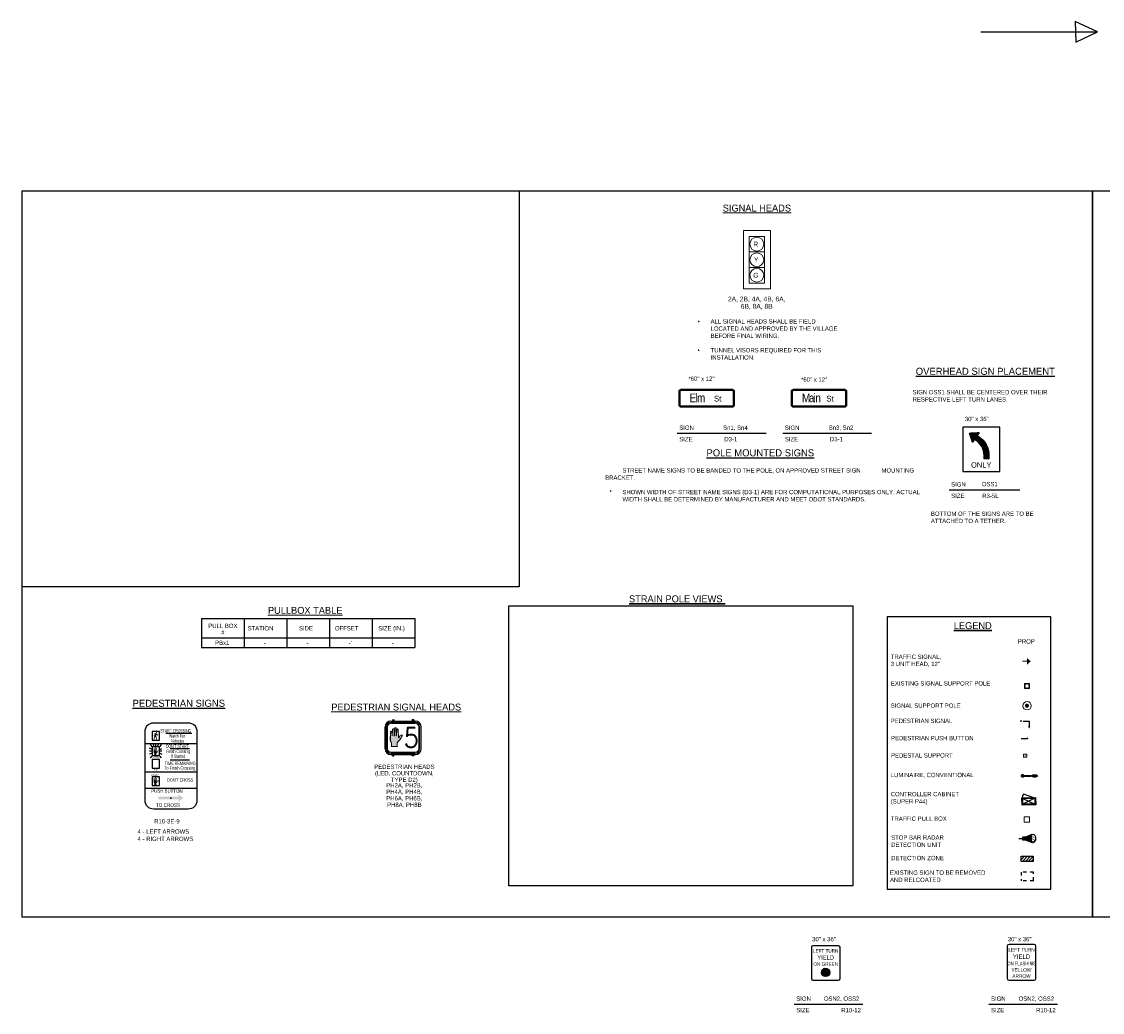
# Model space of a CAD drawing. Header units: feet. Extents: x -492 to 175132, y -198 to 327853.
# Tile 5 of 25: x 32 to 63, y -115 to -86. Entities that reach past the tile are written whole.
import ezdxf
from ezdxf.enums import TextEntityAlignment as Align

# ---------------------------------------------------------------- set-up
doc = ezdxf.new("R2010")
doc.units = ezdxf.units.FT
doc.header["$MEASUREMENT"] = 0
doc.linetypes.add('B', pattern=[0.3, 0.25, -0.05])
doc.linetypes.add('F', pattern=[0.15, 0.1, -0.05])
for name, color, linetype in [('BORDER', 7, 'Continuous'), ('E-TRAFFIC-CTRL', 230, 'B'), ('LEGEND', 9, 'Continuous'), ('LT_P_Luminaires', 2, 'Continuous'), ('SG_P_Detection', 24, 'Continuous'), ('SG_P_Heads', 2, 'Continuous'), ('SG_P_Poles', 4, 'Continuous'), ('SG_P_PullBox', 1, 'Continuous'), ('SH_Data', 7, 'Continuous'), ('SH_Text', 9, 'Continuous'), ('ST_Details', 4, 'Continuous'), ('T-SIGNAL POLE', 4, 'Continuous'), ('TEXT', 7, 'Continuous'), ('TEXT-DED', 10, 'Continuous')]:
    doc.layers.add(name, color=color, linetype=linetype)
for name, color, linetype, plot in [('COLUMNS', 6, 'Continuous', False), ('SURVEY NOTES', 10, 'Continuous', False), ('VIEWPORT', 232, 'Continuous', False)]:
    doc.layers.add(name, color=color, linetype=linetype, plot=plot)
doc.layers.add('SG_P_Heads (Construction)', color=2, linetype='Continuous', lineweight=13)
doc.styles.add('Font 70-Title', font='STANDARD.shx', dxfattribs={"height": 0.2})
doc.styles.add('SIGN', font='font30.shx', dxfattribs={"width": 0.7})
doc.styles.add('Slanted-Normal', font='font31.shx', dxfattribs={"height": 0.14})
doc.styles.add('Slanted-Normal LS 0.50', font='ISO_FONTRIGHT.shx', dxfattribs={"height": 0.14})
doc.styles.get("Standard").update_dxf_attribs({"font": 'font31.shx'})
doc.styles.add('Style-ISO_FONTLEFT', font='ISO_FONTLEFT.shx')

# ---------------------------------------------------------------- blocks, each defined once
blk = doc.blocks.new('*X1086')
at = {"color": 0}
for p, q in [((2.878, 2.241), (2.98, 2.344)), ((2.878, 2.206), (3.015, 2.343)), ((2.886, 2.179), (3.043, 2.336)), ((2.899, 2.156), (3.065, 2.323)), ((2.915, 2.137), (3.084, 2.306)), ((2.935, 2.122), (3.099, 2.286)), ((2.96, 2.111), (3.11, 2.262)), ((2.99, 2.106), (3.116, 2.232)), ((3.029, 2.11), (3.111, 2.192))]:
    blk.add_line(p, q, dxfattribs=at)
blk = doc.blocks.new('*U1392')
at = {"layer": 'SH_Data', "lineweight": 13, "flags": 128}
for points in [[(-0.392, -0.842), (-0.392, 0.842), (0.392, 0.842), (0.392, -0.842), (-0.392, -0.842)], [(-0.225, 0.675), (0.225, 0.675), (0.225, 0.225), (-0.225, 0.225), (-0.225, 0.675)], [(-0.225, 0.225), (0.225, 0.225), (0.225, -0.225), (-0.225, -0.225), (-0.225, 0.225)], [(-0.225, -0.225), (0.225, -0.225), (0.225, -0.675), (-0.225, -0.675), (-0.225, -0.225)]]:
    blk.add_lwpolyline(points, close=True, dxfattribs=at)
at = {"layer": 'SH_Data', "lineweight": 13}
for centre in [(0, 0.45), (0, 0), (0, -0.45)]:
    blk.add_circle(centre, 0.2, dxfattribs=at)
at = {"layer": 'SH_Data', "lineweight": 13, "style": 'Slanted-Normal LS 0.50'}
for s, p in [('R', (-0.034, 0.45)), ('Y', (-0.02, 0)), ('G', (-0.03, -0.45))]:
    blk.add_text(s, height=0.14, dxfattribs=at).set_placement(p, align=Align.MIDDLE_CENTER)
blk = doc.blocks.new('HAND')
at = {"color": 4, "linetype": 'Continuous', "lineweight": 0, "flags": 128}
blk.add_lwpolyline([(0.033, -0.001), (-0.031, -0.001), (-0.031, -0.001, 0.132671), (-0.027, 0.015), (-0.027, 0.015), (-0.027, 0.031), (-0.027, 0.031, 0.167102), (-0.032, 0.043), (-0.032, 0.043, -0.191036), (-0.039, 0.063), (-0.039, 0.063), (-0.037, 0.143), (-0.037, 0.143, -1), (-0.023, 0.143), (-0.023, 0.143), (-0.022, 0.105), (-0.022, 0.105, 1.105459), (-0.02, 0.105), (-0.02, 0.105), (-0.017, 0.166), (-0.017, 0.166, -1), (-0.002, 0.166), (-0.002, 0.166), (-0.001, 0.105), (-0.001, 0.105, 1.105459), (0, 0.105), (0, 0.105), (0.004, 0.178), (0.004, 0.178, -1), (0.019, 0.178), (0.019, 0.178), (0.02, 0.105), (0.02, 0.105, 1.105459), (0.022, 0.105), (0.022, 0.105), (0.025, 0.166), (0.025, 0.166, -1), (0.039, 0.166), (0.039, 0.166), (0.04, 0.089), (0.04, 0.089, 0.624418), (0.048, 0.089), (0.048, 0.089, -0.280315), (0.069, 0.113, -0.24028), (0.08, 0.112, -0.08382), (0.042, 0.053, 0.10317), (0.028, 0.036), (0.028, 0.036), (0.028, 0.015), (0.028, 0.015, 0.132671), (0.033, -0.001), (0.033, -0.001)], format="xyb", close=True, dxfattribs=at)
blk = doc.blocks.new('*U1395')
at = {"layer": 'SH_Data'}
blk.add_hatch(color=256, dxfattribs=at).paths.add_polyline_path([(-0.191, 0.05, -1.000003), (-0.197, 0.051), (-0.201, 0.265, 1), (-0.244, 0.265), (-0.254, 0.051), (-0.254, 0.051, -0.033175), (-0.254, 0.05), (-0.254, 0.05), (-0.254, 0.05, -0.995255), (-0.26, 0.051), (-0.262, 0.233), (-0.262, 0.233, 1), (-0.305, 0.233), (-0.314, 0.051), (-0.314, 0.051, -0.049362), (-0.314, 0.05), (-0.314, 0.05), (-0.314, 0.05, -0.997638), (-0.319, 0.051), (-0.323, 0.164), (-0.323, 0.164, 1), (-0.365, 0.164), (-0.37, -0.074, 0.191036), (-0.35, -0.131), (-0.35, -0.131, -0.167102), (-0.335, -0.167), (-0.335, -0.213, -0.132671), (-0.348, -0.26), (-0.159, -0.26, -0.132671), (-0.172, -0.213), (-0.172, -0.151, -0.10317), (-0.131, -0.103, 0.08382), (-0.021, 0.071, 0.24028), (-0.053, 0.075, 0.280315), (-0.115, 0.004), (-0.115, 0.004, -0.624418), (-0.137, 0.004), (-0.14, 0.231, 1), (-0.183, 0.231), (-0.191, 0.051), (-0.191, 0.051, -0.039935), (-0.191, 0.05), (-0.191, 0.05)])
for p, q in [((-0.355, 0.477), (-0.307, 0.477)), ((-0.352, 0.435), (0.352, 0.435)), ((-0.294, 0.49), (-0.311, 0.474)), ((-0.311, 0.474), (-0.309, 0.472)), ((-0.292, 0.488), (-0.309, 0.472)), ((-0.306, 0.515), (-0.306, 0.478)), ((-0.306, 0.515), (-0.269, 0.515)), ((-0.304, 0.477), (0.303, 0.477)), ((-0.28, 0.504), (-0.264, 0.521)), ((-0.278, 0.502), (-0.262, 0.519)), ((-0.266, 0.514), (-0.266, 0.477)), ((-0.262, 0.519), (-0.264, 0.521)), ((0.264, 0.521), (0.262, 0.519)), ((0.278, 0.502), (0.262, 0.519)), ((0.28, 0.504), (0.264, 0.521)), ((0.266, 0.514), (0.266, 0.477)), ((0.306, 0.515), (0.269, 0.515)), ((0.292, 0.488), (0.309, 0.472)), ((0.294, 0.49), (0.311, 0.474)), ((0.306, 0.515), (0.306, 0.478)), ((0.307, 0.477), (0.355, 0.477)), ((0.311, 0.474), (0.309, 0.472)), ((-0.524, -0.32), (-0.524, 0.309)), ((-0.478, -0.32), (-0.478, 0.309)), ((0.478, -0.32), (0.478, 0.309)), ((0.524, -0.32), (0.524, 0.309)), ((-0.355, -0.488), (0.355, -0.488)), ((-0.352, -0.446), (0.352, -0.446)), ((-0.306, -0.526), (-0.306, -0.488)), ((-0.306, -0.526), (-0.266, -0.526)), ((-0.266, -0.526), (-0.266, -0.488)), ((0.266, -0.526), (0.266, -0.488)), ((0.306, -0.526), (0.266, -0.526)), ((0.306, -0.526), (0.306, -0.488))]:
    blk.add_line(p, q, dxfattribs=at)
at = {"layer": 'SH_Data', "lineweight": 0}
for p, q in [((-0.352, 0.408), (0.352, 0.408)), ((-0.451, 0.012), (-0.451, 0.309)), ((-0.451, -0.32), (-0.451, 0.012)), ((0.451, 0.012), (0.451, 0.309)), ((0.451, -0.32), (0.451, 0.012)), ((-0.352, -0.419), (0.352, -0.419))]:
    blk.add_line(p, q, dxfattribs=at)
at = {"layer": 'SH_Data', "lineweight": 0, "flags": 128}
blk.add_lwpolyline([(-0.191, 0.05, -1.000003), (-0.197, 0.051), (-0.201, 0.265, 1), (-0.244, 0.265), (-0.254, 0.051), (-0.254, 0.051, -0.033175), (-0.254, 0.05), (-0.254, 0.05), (-0.254, 0.05, -0.995255), (-0.26, 0.051), (-0.262, 0.233), (-0.262, 0.233, 1), (-0.305, 0.233), (-0.314, 0.051), (-0.314, 0.051, -0.049362), (-0.314, 0.05), (-0.314, 0.05), (-0.314, 0.05, -0.997638), (-0.319, 0.051), (-0.323, 0.164), (-0.323, 0.164, 1), (-0.365, 0.164), (-0.37, -0.074, 0.191036), (-0.35, -0.131), (-0.35, -0.131, -0.167102), (-0.335, -0.167), (-0.335, -0.213, -0.132671), (-0.348, -0.26), (-0.159, -0.26, -0.132671), (-0.172, -0.213), (-0.172, -0.151, -0.10317), (-0.131, -0.103, 0.08382), (-0.021, 0.071, 0.24028), (-0.053, 0.075, 0.280315), (-0.115, 0.004), (-0.115, 0.004, -0.624418), (-0.137, 0.004), (-0.14, 0.231, 1), (-0.183, 0.231), (-0.191, 0.051), (-0.191, 0.051, -0.039935), (-0.191, 0.05), (-0.191, 0.05), (-0.191, 0.05)], format="xyb", close=True, dxfattribs=at)
at = {"layer": 'SH_Data'}
for centre in [(-0.286, 0.496), (0.286, 0.496)]:
    blk.add_circle(centre, 0.0102, dxfattribs=at)
for centre, radius, start, end in [((-0.355, 0.309), 0.168, 90, 180), ((-0.352, 0.309), 0.126, 90, 180), ((0.352, 0.309), 0.126, 360, 90), ((0.355, 0.309), 0.168, 360, 90), ((-0.355, -0.32), 0.168, 180, 270), ((-0.352, -0.32), 0.126, 180, 270), ((0.352, -0.32), 0.126, 270, 360), ((0.355, -0.32), 0.168, 270, 360)]:
    blk.add_arc(centre, radius, start, end, dxfattribs=at)
at = {"layer": 'SH_Data', "lineweight": 0}
for centre, start, end in [((-0.352, 0.309), 90, 180), ((0.352, 0.309), 360, 90), ((-0.352, -0.32), 180, 270), ((0.352, -0.32), 270, 360)]:
    blk.add_arc(centre, 0.0989, start, end, dxfattribs=at)
at = {"layer": 'SH_Data', "color": 4, "linetype": 'Continuous', "lineweight": 0, "ltscale": 0.075, "xscale": 2.947582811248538, "yscale": 2.947582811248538, "zscale": 5.895165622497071, "rotation": 359.9999999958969}
blk.add_blockref('HAND', (-0.256, -0.258), dxfattribs=at)
at = {"layer": 'SH_Data', "style": 'Font 70-Title'}
blk.add_text('5', height=0.562, dxfattribs=at).set_placement((0.017, 0.281), align=Align.TOP_LEFT)
blk = doc.blocks.new('CSMP')
at = {"layer": 'LT_P_Luminaires', "linetype": 'Continuous', "lineweight": 0}
h = blk.add_hatch(color=1, dxfattribs=at)
edge = h.paths.add_edge_path()
edge.add_arc((0, 0), 0.055, 0, 360)
at = {"layer": 'LT_P_Luminaires', "lineweight": 35}
h = blk.add_hatch(color=1, dxfattribs=at)
edge = h.paths.add_edge_path()
edge.add_ellipse((0.35, 0), major_axis=(0.1, 0), ratio=0.5, start_angle=0, end_angle=360)
at = {"layer": 'LT_P_Luminaires', "color": 1, "lineweight": 35}
blk.add_line((0, 0), (0.25, 0), dxfattribs=at)
blk = doc.blocks.new('SG_DET_SB_RADARP')
at = {"layer": 'SG_P_Detection'}
h = blk.add_hatch(color=256, dxfattribs=at)
edge = h.paths.add_edge_path()
edge.add_line((0.243, 0.12), (0.037, 0.037))
edge.add_line((0.037, 0.037), (0.037, -0.038))
edge.add_line((0.037, -0.038), (0.243, -0.12))
edge.add_ellipse((0.262, 0), major_axis=(0, -0.124), ratio=0.621318, start_angle=194.0157, end_angle=345.9652, ccw=False)
for p, q in [((-0.144, 0), (-0.038, 0)), ((0.037, 0.037), (0.243, 0.12)), ((0.037, -0.038), (0.243, -0.12))]:
    blk.add_line(p, q, dxfattribs=at)
at = {"layer": 'SG_P_Detection', "flags": 128}
blk.add_lwpolyline([(-0.038, 0.037), (-0.038, -0.038), (0.037, -0.038), (0.037, 0.037), (-0.038, 0.037)], close=True, dxfattribs=at)
at = {"layer": 'SG_P_Detection'}
blk.add_ellipse((0.262, 0), major_axis=(0, -0.124), ratio=0.621318, dxfattribs=at)
at = {"layer": 'SG_P_Detection', "extrusion": (0, 0, -1)}
blk.add_solid([(0.037, 0.037), (0.037, -0.038), (-0.038, 0.037), (-0.038, -0.038)], dxfattribs=at)
at = {"layer": 'SG_P_Detection', "insert": (0.257, -0.023), "char_height": 0.14, "attachment_point": 5, "line_spacing_factor": 0.6, "style": 'Slanted-Normal LS 0.50'}
blk.add_mtext('\\FISO_FONTLEFT;S', dxfattribs=at)
blk = doc.blocks.new('PED1P')
at = {"layer": 'SG_P_Heads (Construction)', "color": 2, "linetype": 'Continuous', "lineweight": 30}
blk.add_point((0, 0), dxfattribs=at)
at = {"layer": 'ST_Details', "color": 1, "flags": 128}
blk.add_lwpolyline([(0.06, 0), (0.235, 0), (0.235, -0.15)], dxfattribs=at)
at = {"layer": 'ST_Details', "color": 1, "extrusion": (0, 0, -1)}
blk.add_solid([(-0.27, -0.15), (-0.2, -0.15), (-0.235, -0.22)], dxfattribs=at)
blk = doc.blocks.new('PEDPBP')
at = {"layer": 'ST_Details'}
blk.add_hatch(color=1, dxfattribs=at).paths.add_polyline_path([(0.18, 0.028), (0.18, -0.028, 0.999997)])
at = {"layer": 'ST_Details', "color": 1}
blk.add_line((0, 0), (0.18, 0), dxfattribs=at)
blk = doc.blocks.new('SPEDP')
at = {"layer": 'SG_P_Poles', "linetype": 'Continuous', "lineweight": 0}
h = blk.add_hatch(color=7, dxfattribs=at)
edge = h.paths.add_edge_path()
edge.add_arc((0, 0), 0.015, 0, 360)
at = {"layer": 'SG_P_Poles', "color": 7, "linetype": 'Continuous', "lineweight": 13, "flags": 128}
blk.add_lwpolyline([(-0.045, -0.045), (0.045, -0.045), (0.045, 0.045), (-0.045, 0.045), (-0.045, -0.045)], close=True, dxfattribs=at)

msp = doc.modelspace()

# ---------------------------------------------------------------- hatches: boundary and pattern name
at = {"layer": 'SG_P_Detection'}
h = msp.add_hatch(dxfattribs=at)
h.set_pattern_fill('HATCH', color=247, style=0, pattern_type=2)
h.set_pattern_definition([(45, (61.337286, -110.574114), (-0.042426, 0.042426), [])])
h.paths.add_polyline_path([(61.071, -110.5717), (61.421, -110.5717), (61.421, -110.7217), (61.071, -110.7217)])
at = {"layer": 'SG_P_Poles', "linetype": 'Continuous', "lineweight": 0}
h = msp.add_hatch(color=4, dxfattribs=at)
edge = h.paths.add_edge_path()
edge.add_arc((61.23496, -106.21397), 0.06, 0, 360)
at = {"layer": 'TEXT'}
h = msp.add_hatch(dxfattribs=at)
h.set_pattern_fill('ANSI31', color=3, scale=0.01, style=0)
h.set_pattern_definition([(45, (55.3950253, -114.397267), (-0.00088388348, 0.00088388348), [])])
edge = h.paths.add_edge_path()
edge.add_line((59.7174, -98.50519), (59.66294, -98.58599))
edge.add_line((59.66294, -98.58599), (59.57304, -98.32347))
edge.add_line((59.57304, -98.32347), (59.85011, -98.30829))
edge.add_line((59.85011, -98.30829), (59.79565, -98.38909))
edge.add_line((59.79565, -98.38909), (59.85146, -98.42671))
edge.add_arc((59.49376, -98.95742), 0.64, 0, 56.020158, ccw=False)
edge.add_line((60.13376, -98.95742), (60.13376, -99.06954))
edge.add_line((60.13376, -99.06954), (59.99376, -99.06954))
edge.add_line((59.99376, -99.06954), (59.99376, -98.95742))
edge.add_arc((59.49376, -98.95742), 0.5, 0, 56.020158)
edge.add_line((59.77321, -98.5428), (59.7174, -98.50519))
h = msp.add_hatch(color=1, dxfattribs=at)
edge = h.paths.add_edge_path()
edge.add_spline(control_points=[(36.02637, -107.0053), (36.02587, -107.0053), (36.02237, -107.0043), (36.0177, -107.0043), (36.01487, -107.0043), (36.01137, -107.00446), (36.0032, -107.00896), (35.97753, -107.02046), (35.9612, -107.0273)], knot_values=[0, 0, 0, 0, 0.00230585, 0.16102215, 0.18158783, 0.19930193, 0.21076464, 1, 1, 1, 1], degree=3, periodic=0)
edge.add_line((35.9612, -107.0273), (35.95737, -107.08013))
edge.add_line((35.95737, -107.08013), (35.96937, -107.07913))
edge.add_line((35.96937, -107.07913), (35.97553, -107.0348))
edge.add_line((35.97553, -107.0348), (35.98887, -107.03413))
edge.add_line((35.98887, -107.03413), (35.98103, -107.0588))
edge.add_line((35.98103, -107.0588), (35.98887, -107.03413))
edge.add_spline(control_points=[(35.98887, -107.03413), (35.98587, -107.0428), (35.9832, -107.05163), (35.98003, -107.06346), (35.9782, -107.0718), (35.97703, -107.08013), (35.97937, -107.08463), (35.98103, -107.08763)], knot_values=[0, 0, 0, 0, 0.48272467, 0.51443918, 0.7448632, 0.89262009, 1, 1, 1, 1], degree=3, periodic=0)
edge.add_line((35.98103, -107.08763), (35.9827, -107.0898))
edge.add_line((35.9827, -107.0898), (35.95137, -107.18296))
edge.add_line((35.95137, -107.18296), (35.9667, -107.1948))
edge.add_line((35.9667, -107.1948), (36.00237, -107.11396))
edge.add_line((36.00237, -107.11396), (36.01587, -107.13046))
edge.add_line((36.01587, -107.13046), (36.03337, -107.1933))
edge.add_line((36.03337, -107.1933), (36.0522, -107.18413))
edge.add_line((36.0522, -107.18413), (36.03703, -107.11763))
edge.add_line((36.03703, -107.11763), (36.02637, -107.09396))
edge.add_line((36.02637, -107.09396), (36.01803, -107.07713))
edge.add_line((36.01803, -107.07713), (36.02937, -107.0533))
edge.add_line((36.02937, -107.0533), (36.03803, -107.0678))
edge.add_line((36.03803, -107.0678), (36.07287, -107.08463))
edge.add_line((36.07287, -107.08463), (36.0807, -107.07446))
edge.add_line((36.0807, -107.07446), (36.0447, -107.0468))
edge.add_spline(control_points=[(36.0447, -107.0468), (36.04337, -107.03596), (36.0387, -107.02546), (36.03453, -107.01313), (36.0282, -107.0068), (36.02637, -107.0053)], knot_values=[0, 0, 0, 0, 0.42192815, 0.80472819, 1, 1, 1, 1], degree=3, periodic=0)
h = msp.add_hatch(color=1, dxfattribs=at)
edge = h.paths.add_edge_path()
edge.add_arc((36.03371, -106.98683), 0.01552, 0, 360)
for points in [[(36.03753, -107.63988), (35.96403, -107.63988), (35.96354, -107.63957, 0.17293117), (35.96864, -107.63039), (35.9687, -107.63055), (35.96864, -107.59399, 0.18976228), (35.96027, -107.57828, -0.26555879), (35.95287, -107.56285), (35.9532, -107.56305), (35.95587, -107.45371), (35.95558, -107.45361, -0.73643285), (35.96963, -107.45361), (35.9697, -107.45371), (35.9727, -107.51105), (35.97753, -107.51105), (35.97987, -107.43438), (35.9795, -107.43426, -0.87352146), (35.99412, -107.43413), (35.99437, -107.43438), (35.99487, -107.51105), (35.9997, -107.51105), (36.00237, -107.42371), (36.00241, -107.42356, -0.78096096), (36.01806, -107.42335), (36.01837, -107.42321), (36.0192, -107.51105), (36.0247, -107.51105), (36.02587, -107.43455), (36.02565, -107.43451, -0.91038384), (36.04011, -107.43397), (36.04003, -107.43405), (36.04403, -107.53688), (36.04401, -107.5368, 0.64965847), (36.05275, -107.53704), (36.05303, -107.53738), (36.07087, -107.50971), (36.07047, -107.50978, -0.28150708), (36.08702, -107.5009, -0.06284304), (36.09622, -107.50192), (36.09637, -107.50221), (36.08187, -107.53155), (36.07037, -107.55205), (36.07024, -107.55207, -0.10372046), (36.05225, -107.57322, 0.20073413), (36.03238, -107.5968), (36.03253, -107.59655), (36.03253, -107.62838), (36.03238, -107.62819, 0.19502145), (36.03728, -107.63957)], [(36.03753, -108.50321), (35.96403, -108.50321), (35.96354, -108.5029, 0.17293117), (35.96864, -108.49372), (35.9687, -108.49388), (35.96864, -108.45732, 0.18976228), (35.96027, -108.44161, -0.26555879), (35.95287, -108.42618), (35.9532, -108.42638), (35.95587, -108.31705), (35.95558, -108.31695, -0.73643285), (35.96963, -108.31695), (35.9697, -108.31705), (35.9727, -108.37438), (35.97753, -108.37438), (35.97987, -108.29771), (35.9795, -108.29759, -0.87352146), (35.99412, -108.29746), (35.99437, -108.29771), (35.99487, -108.37438), (35.9997, -108.37438), (36.00237, -108.28705), (36.00241, -108.2869, -0.78096096), (36.01806, -108.28668), (36.01837, -108.28655), (36.0192, -108.37438), (36.0247, -108.37438), (36.02587, -108.29788), (36.02565, -108.29785, -0.91038384), (36.04011, -108.2973), (36.04003, -108.29738), (36.04403, -108.40021), (36.04401, -108.40013, 0.64965847), (36.05275, -108.40037), (36.05303, -108.40071), (36.07087, -108.37305), (36.07047, -108.37311, -0.28150708), (36.08702, -108.36423, -0.06284304), (36.09622, -108.36525), (36.09637, -108.36555), (36.08187, -108.39488), (36.07037, -108.41538), (36.07024, -108.41541, -0.10372046), (36.05225, -108.43655, 0.20073413), (36.03238, -108.46013), (36.03253, -108.45988), (36.03253, -108.49171), (36.03238, -108.49152, 0.19502145), (36.03728, -108.5029)]]:
    msp.add_hatch(color=1, dxfattribs=at).paths.add_polyline_path(points, is_closed=False)
msp.add_hatch(color=1, dxfattribs=at).paths.add_polyline_path([(36.67768, -108.84889), (36.09175, -108.84889), (36.09175, -108.9192), (36.67768, -108.9192), (36.67823, -108.9192), (36.66464, -108.96193, 0.71802418), (36.68555, -108.97728), (36.81831, -108.88405), (36.68555, -108.79081, 0.71802424), (36.66464, -108.80616), (36.67823, -108.84889)])

# ---------------------------------------------------------------- linework, layer by layer
at = {"layer": 'BORDER', "color": 3}
for p, q in [((37.33958, -103.69226), (43.51605, -103.69226)), ((37.33958, -103.69226), (37.33958, -104.53226)), ((38.57487, -103.69226), (38.57487, -104.53226)), ((39.81017, -103.69226), (39.81017, -104.53226)), ((41.04546, -103.69226), (41.04546, -104.53226)), ((42.28076, -103.69226), (42.28076, -104.53226)), ((43.51605, -103.69226), (43.51605, -104.53226)), ((37.33958, -104.25226), (43.51605, -104.25226)), ((37.33958, -104.53226), (43.51605, -104.53226))]:
    msp.add_line(p, q, dxfattribs=at)
at = {"layer": 'BORDER'}
msp.add_lwpolyline([(46.2405, -103.3256), (56.19759, -103.32145), (56.19759, -111.42379), (46.2405, -111.42794)], close=True, dxfattribs=at)
at = {"layer": 'COLUMNS', "flags": 128}
for points in [[(32.13569, -91.31895), (32.13569, -112.31895), (63.13569, -112.31895), (63.13569, -91.31895)], [(63.13569, -91.31895), (63.13569, -112.31895), (94.13569, -112.31895), (94.13569, -91.31895)]]:
    msp.add_lwpolyline(points, close=True, dxfattribs=at)
at = {"layer": 'E-TRAFFIC-CTRL', "linetype": 'Continuous', "lineweight": 13, "flags": 128}
msp.add_lwpolyline([(61.16288, -105.71931), (61.31288, -105.71931), (61.31288, -105.56931), (61.16288, -105.56931), (61.16288, -105.71931)], close=True, dxfattribs=at)
at = {"layer": 'E-TRAFFIC-CTRL', "linetype": 'Continuous', "lineweight": 13}
msp.add_circle((61.23846, -105.64415), 0.05988, dxfattribs=at)
at = {"layer": 'LEGEND', "linetype": 'F'}
for p, q in [((61.0715, -111.03002), (61.0715, -111.2792)), ((61.42612, -111.03002), (61.0715, -111.03002)), ((61.42612, -111.2792), (61.42612, -111.03002)), ((61.42612, -111.2792), (61.0715, -111.2792))]:
    msp.add_line(p, q, dxfattribs=at)
at = {"layer": 'SG_P_Detection', "flags": 128}
msp.add_lwpolyline([(61.071, -110.5717), (61.421, -110.5717), (61.421, -110.7217), (61.071, -110.7217), (61.071, -110.5717)], close=True, dxfattribs=at)
at = {"layer": 'SG_P_Heads', "color": 3, "linetype": 'Continuous', "lineweight": 13}
msp.add_line((61.10855, -104.92593), (61.33855, -104.92593), dxfattribs=at)
at = {"layer": 'SG_P_Heads', "color": 3, "linetype": 'Continuous', "lineweight": 0, "extrusion": (0, 0, -1)}
msp.add_solid([(-61.23855, -104.82593), (-61.33855, -104.92593), (-61.23855, -105.02593)], dxfattribs=at)
at = {"layer": 'SG_P_Poles', "color": 4, "linetype": 'Continuous', "lineweight": 0}
msp.add_circle((61.24011, -106.21272), 0.12143, dxfattribs=at)
at = {"layer": 'SG_P_PullBox', "color": 7, "linetype": 'Continuous', "lineweight": 13, "flags": 128}
msp.add_lwpolyline([(61.1602, -109.43294), (61.3102, -109.43294), (61.3102, -109.58294), (61.1602, -109.58294), (61.1602, -109.43294)], close=True, dxfattribs=at)
at = {"layer": 'SH_Data', "flags": 128}
msp.add_lwpolyline([(57.19058, -111.51835), (61.92871, -111.51835), (61.92871, -103.64391), (57.19058, -103.64391)], close=True, dxfattribs=at)
at = {"layer": 'SURVEY NOTES', "flags": 128}
msp.add_lwpolyline([(59.90581, -86.71327), (63.28076, -86.71327), (62.63038, -86.41464), (62.64796, -87.01189), (63.28076, -86.71327)], dxfattribs=at)
at = {"layer": 'T-SIGNAL POLE', "flags": 128}
for points in [[(61.49117, -109.08023), (61.09542, -109.0886), (61.09098, -108.87842), (61.48673, -108.87005)], [(61.46776, -109.0578), (61.11786, -109.06519), (61.11439, -108.90085), (61.46429, -108.89346)]]:
    msp.add_lwpolyline(points, close=True, dxfattribs=at)
msp.add_lwpolyline([(61.11439, -108.90085, -0.17609904), (61.13609, -108.77191)], format="xyb", dxfattribs=at)
for points in [[(61.46429, -108.89346), (61.13609, -108.77191)], [(61.11439, -108.90085), (61.46776, -109.0578)], [(61.46429, -108.89346), (61.11786, -109.06519)]]:
    msp.add_lwpolyline(points, dxfattribs=at)
at = {"layer": 'TEXT', "color": 3}
for p, q in [((52.70954, -97.06339), (51.21905, -97.06339)), ((52.70954, -97.09477), (51.21905, -97.09477)), ((55.96199, -97.06339), (54.47149, -97.06339)), ((55.96199, -97.09477), (54.47149, -97.09477)), ((51.21905, -97.53458), (52.70954, -97.53458)), ((51.21905, -97.56596), (52.70954, -97.56596)), ((54.47149, -97.53458), (55.96199, -97.53458)), ((54.47149, -97.56596), (55.96199, -97.56596))]:
    msp.add_line(p, q, dxfattribs=at)
at = {"layer": 'TEXT', "color": 1}
for p, q in [((35.70503, -107.31113), (37.20503, -107.31113)), ((35.98103, -107.08763), (35.9827, -107.0898)), ((36.30292, -107.0103), (37.05474, -107.0103)), ((35.8967, -107.47421), (35.8372, -107.44638)), ((35.8967, -107.52988), (35.8372, -107.52988)), ((35.8967, -107.58805), (35.8372, -107.61738)), ((35.85653, -107.33805), (35.89937, -107.38988)), ((35.9352, -107.33038), (35.95903, -107.38988)), ((36.01503, -107.38988), (36.01503, -107.33038)), ((36.06903, -107.38988), (36.09187, -107.33038)), ((36.1737, -107.33805), (36.13087, -107.38988)), ((36.13337, -107.47555), (36.19287, -107.44821)), ((36.19287, -107.52988), (36.13337, -107.52988)), ((36.13337, -107.58538), (36.19287, -107.61338)), ((36.43137, -107.4543), (36.99258, -107.4543)), ((35.8967, -107.67305), (35.85637, -107.72171)), ((36.13337, -107.67305), (36.1737, -107.72171)), ((36.43137, -107.77978), (36.99258, -107.77978)), ((35.70503, -108.12363), (37.20503, -108.12363)), ((35.70503, -108.6028), (37.20503, -108.6028))]:
    msp.add_line(p, q, dxfattribs=at)
at = {"layer": 'TEXT', "color": 3, "flags": 128}
for points in [[(51.21905, -97.06339, 0.41421356), (51.15623, -97.12621), (51.15623, -97.50314, 0.41421356), (51.21905, -97.56596)], [(51.21905, -97.09477, 0.41421356), (51.18761, -97.12621), (51.18761, -97.50314, 0.41421356), (51.21905, -97.53458)], [(52.70954, -97.56596, 0.41421356), (52.77236, -97.50314), (52.77236, -97.12621, 0.41421356), (52.70954, -97.06339)], [(52.70954, -97.53458, 0.41421356), (52.74098, -97.50314), (52.74098, -97.12621, 0.41421356), (52.70954, -97.09477)], [(54.47149, -97.06339, 0.41421356), (54.40867, -97.12621), (54.40867, -97.50314, 0.41421356), (54.47149, -97.56596)], [(54.47149, -97.09477, 0.41421356), (54.44005, -97.12621), (54.44005, -97.50314, 0.41421356), (54.47149, -97.53458)], [(55.96199, -97.56596, 0.41421356), (56.02481, -97.50314), (56.02481, -97.12621, 0.41421356), (55.96199, -97.06339)], [(55.96199, -97.53458, 0.41421356), (55.99343, -97.50314), (55.99343, -97.12621, 0.41421356), (55.96199, -97.09477)]]:
    msp.add_lwpolyline(points, format="xyb", dxfattribs=at)
at = {"layer": 'TEXT', "color": 3}
msp.add_lwpolyline([(59.37937, -98.15083), (59.37937, -99.43655), (60.4508, -99.43655), (60.4508, -98.15083), (59.37937, -98.15083)], close=True, dxfattribs=at)
at = {"layer": 'TEXT'}
for points in [[(53.68414, -98.33724), (51.10866, -98.33724)], [(56.74051, -98.33724), (54.16503, -98.33724)], [(61.03136, -99.97702), (58.98006, -99.97702)]]:
    msp.add_lwpolyline(points, dxfattribs=at)
at = {"layer": 'TEXT', "color": 3}
for points in [[(59.7174, -98.50519), (59.66294, -98.58599), (59.57304, -98.32347), (59.85011, -98.30829), (59.79565, -98.38909), (59.85146, -98.42671, -0.24942143), (60.13376, -98.95742), (60.13376, -99.06954), (59.99376, -99.06954), (59.99376, -98.95742, 0.24942143), (59.77321, -98.5428)], [(61.49562, -114.1051), (61.49562, -113.17357, 0.41421356), (61.44387, -113.12182), (60.71935, -113.12182, 0.41421356), (60.6676, -113.17357), (60.6676, -114.1051, 0.41421356), (60.71935, -114.15685), (61.44387, -114.15685, 0.41421356)]]:
    msp.add_lwpolyline(points, format="xyb", close=True, dxfattribs=at)
at = {"layer": 'TEXT', "color": 1}
msp.add_lwpolyline([(35.95503, -106.70696), (36.95503, -106.70696, -0.41421356), (37.20503, -106.95696), (37.20503, -108.95696, -0.41421356), (36.95503, -109.20696), (35.95503, -109.20696, -0.41421356), (35.70503, -108.95696), (35.70503, -106.95696, -0.41421356), (35.95503, -106.70696)], format="xyb", close=True, dxfattribs=at)
for points in [[(35.9117, -107.20696), (36.11837, -107.20696), (36.11837, -106.95696), (35.9117, -106.95696), (35.9117, -107.20696)], [(35.9117, -107.65488), (36.11837, -107.65488), (36.11837, -107.40488), (35.9117, -107.40488), (35.9117, -107.65488)], [(35.9117, -108.0167), (36.11837, -108.0167), (36.11837, -107.7667), (35.9117, -107.7667), (35.9117, -108.0167)], [(35.9117, -108.51821), (36.11837, -108.51821), (36.11837, -108.26821), (35.9117, -108.26821), (35.9117, -108.51821)]]:
    msp.add_lwpolyline(points, close=True, dxfattribs=at)
at = {"layer": 'TEXT', "color": 3, "flags": 128}
msp.add_lwpolyline([(55.82605, -114.11532), (55.82605, -113.20175, 0.41421356), (55.78453, -113.16022), (55.03706, -113.16022, 0.41421356), (54.99553, -113.20175), (54.99553, -114.11532, 0.41421356), (55.03706, -114.15685), (55.78453, -114.15685, 0.41421356)], format="xyb", close=True, dxfattribs=at)
at = {"layer": 'TEXT', "color": 3}
msp.add_circle((55.40701, -113.93165), 0.11967, dxfattribs=at)
at = {"layer": 'TEXT', "color": 1}
for p in [(36.0447, -107.0468), (36.45503, -108.88405)]:
    msp.add_point(p, dxfattribs=at)
at = {"layer": 'TEXT-DED'}
for points in [[(56.48502, -114.86214), (54.49599, -114.86214)], [(62.12284, -114.86214), (60.13382, -114.86214)]]:
    msp.add_lwpolyline(points, dxfattribs=at)
at = {"layer": 'VIEWPORT'}
msp.add_lwpolyline([(46.53085, -91.31895), (46.53085, -102.77388), (32.13069, -102.77388)], dxfattribs=at)

# ---------------------------------------------------------------- block references
at = {"layer": 'LT_P_Luminaires', "color": 2, "linetype": 'Continuous', "lineweight": 13}
msp.add_blockref('CSMP', (61.11023, -108.24389), dxfattribs=at)
at = {"layer": 'SG_P_Detection', "color": 2, "linetype": 'Continuous', "lineweight": 30}
msp.add_blockref('PEDPBP', (61.06708, -107.15851), dxfattribs=at)
at = {"layer": 'SG_P_Detection'}
msp.add_blockref('SG_DET_SB_RADARP', (61.14652, -110.05294), dxfattribs=at)
at = {"layer": 'SG_P_Heads', "color": 2, "linetype": 'Continuous', "lineweight": 30}
msp.add_blockref('PED1P', (61.06708, -106.65851), dxfattribs=at)
at = {"layer": 'SG_P_Poles', "color": 7, "linetype": 'Continuous', "lineweight": 13}
msp.add_blockref('SPEDP', (61.18458, -107.65851), dxfattribs=at)
at = {"layer": 'SH_Data', "lineweight": 13}
msp.add_blockref('*U1392', (53.41734, -93.30543), dxfattribs=at)
at = {"layer": 'SH_Data'}
msp.add_blockref('*U1395', (43.17622, -107.13675), dxfattribs=at)
at = {"layer": 'TEXT', "color": 3}
msp.add_blockref('*X1086', (52.41079, -116.15685), dxfattribs=at)

# ---------------------------------------------------------------- texts
at = {"layer": 'LEGEND', "insert": (57.27115, -110.98154), "char_height": 0.125, "width": 2.7711859, "attachment_point": 1}
msp.add_mtext('EXISTING SIGN TO BE REMOVED AND RELCOATED', dxfattribs=at)
at = {"layer": 'SH_Text', "lineweight": 30, "style": 'Slanted-Normal LS 0.50'}
msp.add_text('%%uLEGEND%%U', height=0.2, dxfattribs=at).set_placement((59.117, -103.79566), align=Align.TOP_LEFT)
at = {"layer": 'TEXT', "linetype": 'Continuous', "lineweight": 0, "style": 'Slanted-Normal LS 0.50'}
for s, p in [('%%uSIGNAL HEADS%%U', (52.42893, -91.71134)), ('%%uPULLBOX TABLE%%U', (39.2618, -103.35281)), ('%%UPEDESTRIAN SIGNAL HEADS', (41.09622, -106.15132))]:
    msp.add_text(s, height=0.2, dxfattribs=at).set_placement(p, align=Align.TOP_LEFT)
at = {"layer": 'TEXT', "lineweight": 30, "style": 'Slanted-Normal LS 0.50'}
msp.add_text('%%USTRAIN POLE VIEWS ', height=0.2, dxfattribs=at).set_placement((49.71607, -103.01975), align=Align.TOP_LEFT)
at = {"layer": 'TEXT', "style": 'Slanted-Normal LS 0.50'}
for s, p in [('STATION', (39.04573, -103.97226)), ('SIDE', (40.36297, -103.97226)), ('OFFSET', (41.54165, -103.97226)), ('SIZE (IN.)', (42.83947, -103.97226)), ('PBx1', (37.93838, -104.39226)), ('-', (39.17368, -104.39226)), ('-', (40.40897, -104.39226)), ("-'", (41.64427, -104.39226)), ('-', (42.87956, -104.39226))]:
    msp.add_text(s, height=0.125, dxfattribs=at).set_placement(p, align=Align.MIDDLE_CENTER)
at = {"layer": 'TEXT'}
for s, p in [('PROP', (60.9734, -104.28974)), ('SIGNAL SUPPORT POLE', (57.2938, -106.14834)), ('PEDESTRIAN SIGNAL', (57.2922, -106.58851)), ('PEDESTRIAN PUSH BUTTON', (57.30246, -107.08851)), ('PEDESTAL SUPPORT', (57.30246, -107.58851)), ('LUMINAIRE, CONVENTIONAL', (57.2938, -108.15558)), ('TRAFFIC PULL BOX ', (57.2938, -109.41964))]:
    msp.add_text(s, height=0.125, dxfattribs=at).set_placement(p, align=Align.TOP_LEFT)
at = {"layer": 'TEXT', "color": 1, "style": 'Style-ISO_FONTLEFT'}
for s, height, width, p in [('START CROSSING', 0.1, 0.6, (36.59345, -106.9403)), ('Watch For', 0.1, 0.6, (36.62731, -107.08496)), ('Vehicles', 0.1, 0.6, (36.64536, -107.23063)), ('Finish Crossing', 0.1, 0.6, (36.66376, -107.53163)), ("DON'T START", 0.1, 0.6, (36.63962, -107.3843)), ('If Started', 0.1, 0.6, (36.66275, -107.67296)), ('FLASHING', 0.046667, 0.66786, (35.99009, -107.69405)), ('STEADY', 0.046667, 0.66786, (35.98707, -108.22538)), ('TIMER', 0.046667, 0.66786, (35.9975, -108.05586)), ('PUSH BUTTON', 0.1, 0.76, (36.33672, -108.67963)), ('TO CROSS', 0.1, 0.8, (36.36754, -109.0903))]:
    msp.add_text(s, height=height, dxfattribs=dict(at, width=width)).set_placement(p, align=Align.MIDDLE_CENTER)
for s, width, p in [('TIME REMAINING', 0.64, (36.27769, -107.88106)), ('To Finish Crossing', 0.64, (36.25947, -108.01439)), ("DON'T CROSS", 0.66, (36.34169, -108.36321))]:
    msp.add_text(s, height=0.1, dxfattribs=dict(at, width=width)).set_placement(p, align=Align.MIDDLE_LEFT)
at = {"layer": 'TEXT'}
msp.add_text('R10-3E-9', height=0.125, dxfattribs=at).set_placement((36.33682, -109.5586), align=Align.MIDDLE_CENTER)
for s, p in [('4 - LEFT ARROWS', (35.48724, -109.9186)), ('4 - RIGHT ARROWS', (35.48724, -110.1286))]:
    msp.add_text(s, height=0.125, dxfattribs=at).set_placement(p)
at = {"layer": 'TEXT', "lineweight": 13, "insert": (53.41267, -94.56088), "char_height": 0.14, "width": 1.7916172, "attachment_point": 5, "line_spacing_factor": 0.9, "style": 'Slanted-Normal LS 0.50'}
msp.add_mtext('2A, 2B, 4A, 4B, 6A, 6B, 8A, 8B', dxfattribs=at)
at = {"layer": 'TEXT', "char_height": 0.125, "attachment_point": 1}
for s, insert, width in [('\\pxi-3,l3,t3;{\\fSymbol|b0|i0|c2|p18;·^I}ALL SIGNAL HEADS SHALL BE FIELD LOCATED AND APPROVED BY THE VILLAGE BEFORE FINAL WIRING.\\P\\pi0,l0,tz;\\P\\pi-3,l3,t3;{\\fSymbol|b0|i0|c2|p18;·^I}TUNNEL VISORS REQUIRED FOR THIS INSTALLATION.', (51.70299, -95.02758), 4.10524), ('*60" x 12"', (51.43508, -96.68576), 1.3692564), ('\\pxqc;{\\H1.6368x;\\LOVERHEAD SIGN PLACEMENT}', (57.73434, -96.43206), 4.595022), ('*60" x 12"', (54.69605, -96.71095), 1.1982043), ('SIGN OSS1 SHALL BE CENTERED OVER THEIR RESPECTIVE LEFT TURN LANES.', (57.92581, -97.07614), 4.6287258), ('30" x 36"', (59.43906, -97.85082), 1.0291196), ('SIGN', (51.17129, -98.10378), 0.7749772), ('Sn1, Sn4', (52.44156, -98.10378), 1.8471573), ('SIGN', (54.22766, -98.10378), 0.7749772), ('Sn3, Sn2', (55.49793, -98.10378), 1.8471573), ('SIZE', (51.17129, -98.43614), 0.7749772), ('D3-1 ', (52.47521, -98.43614), 1.9407877), ('SIZE', (54.22766, -98.43614), 0.7749772), ('D3-1 ', (55.53157, -98.43614), 1.9407877), ('\\pxqc;{\\H1.6368x;\\LPOLE MOUNTED SIGNS\\l\\P\\pq*;}\\P\\pql;^ISTREET NAME SIGNS TO BE BANDED TO THE POLE, ON APPROVED STREET SIGN ^I^IMOUNTING BRACKET.\\P\\P\\pi-3,l4,t4;*^ISHOWN WIDTH OF STREET NAME SIGNS (D3-1) ARE FOR COMPUTATIONAL PURPOSES ONLY. ACTUAL WIDTH SHALL BE DETERMINED BY MANUFACTURER AND MEET ODOT STANDARDS. ', (49.02505, -98.792), 8.9835286), ('SIGN', (59.04269, -99.74356), 0.7749772), ('OSS1', (59.93062, -99.73783), 1.204405), ('SIZE', (59.04269, -100.07592), 0.7749772), ('R3-5L', (59.94147, -100.07592), 0.7749772), ('BOTTOM OF THE SIGNS ARE TO BE ATTACHED TO A TETHER.', (58.45556, -100.59446), 3.0670768), ('TRAFFIC SIGNAL,\\P3 UNIT HEAD, 12"', (57.2938, -104.73339), 3.0670768), ('EXISTING SIGNAL SUPPORT POLE', (57.29648, -105.50391), 3.0670768), ('\\pxqc;{\\H1.6368x;\\LPEDESTRIAN SIGNS}', (34.38355, -106.04012), 4.595022), ('CONTROLLER CABINET\\P(SUPER P44)', (57.2938, -108.70964), 3.0670768), ('STOP BAR RADAR\\PDETECTION UNIT', (57.3046, -109.96464), 3.0670768), ('\\pt1.26;DETECTION ZONE', (57.3046, -110.5584), 3.0670768)]:
    msp.add_mtext(s, dxfattribs=dict(at, insert=insert, width=width))
at = {"layer": 'TEXT', "color": 3, "attachment_point": 1}
for s, insert, char_height in [('{\\W0.85;\\T0.85;Elm} ', (51.47186, -97.17837), 0.25), ('St ', (52.17743, -97.24235), 0.16675), ('{\\W0.85;\\T0.85;Main} ', (54.7243, -97.17837), 0.25), ('St ', (55.42988, -97.24235), 0.16675)]:
    msp.add_mtext_dynamic_manual_height_columns(s, width=65.14981, gutter_width=5, heights=[0], dxfattribs=dict(at, insert=insert, char_height=char_height))
at = {"layer": 'TEXT', "color": 3, "insert": (59.61859, -99.16661), "char_height": 0.15625, "width": 0.5701951, "attachment_point": 1}
msp.add_mtext('ONLY', dxfattribs=at)
at = {"layer": 'TEXT', "char_height": 0.125, "width": 1.4322738, "attachment_point": 5, "line_spacing_factor": 0.9, "style": 'Slanted-Normal LS 0.50'}
for s, insert in [('\\FISO_FONTRIGHT;PULL BOX\\P#', (37.95722, -103.9956)), ('PH2A, PH2B, PH4A, PH4B,\\PPH6A, PH6B,\\PPH8A, PH8B', (43.2108, -108.81033))]:
    msp.add_mtext(s, dxfattribs=dict(at, insert=insert))
at = {"layer": 'TEXT', "insert": (43.2108, -108.18675), "char_height": 0.125, "attachment_point": 5, "line_spacing_factor": 0.9, "style": 'Slanted-Normal LS 0.50'}
msp.add_mtext('PEDESTRIAN HEADS\\P(LED, COUNTDOWN, \\PTYPE D2)', dxfattribs=at)
at = {"layer": 'TEXT-DED', "color": 3, "style": 'SIGN'}
for s, height, width, p in [('LEFT TURN', 0.1, 0.8, (55.41018, -113.35812)), ('LEFT TURN', 0.103606, 0.8, (61.08097, -113.32931)), ('YIELD', 0.125, 0.8, (55.40768, -113.5615)), ('YIELD', 0.129508, 0.8, (61.07838, -113.54003)), ('ON GREEN', 0.1, 0.8, (55.41018, -113.74031)), ('ON FLASHING', 0.1036065, 0.7, (61.08097, -113.72529)), ('YELLOW', 0.103606, 0.8, (61.0762, -113.91055)), ('ARROW', 0.103606, 0.8, (61.0762, -114.08841))]:
    msp.add_text(s, height=height, dxfattribs=dict(at, width=width)).set_placement(p, align=Align.CENTER)
at = {"layer": 'TEXT-DED', "char_height": 0.125, "width": 4.4138422, "attachment_point": 1, "style": 'Slanted-Normal'}
for s, insert in [('30" x 36"', (55.017, -112.90545)), ('30" x 36"', (60.68036, -112.906)), ('SIGN', (54.55862, -114.62868)), ('OSN2, OSS2', (55.35671, -114.62868)), ('SIGN', (60.19645, -114.62868)), ('OSN2, OSS2', (60.99453, -114.62868)), ('SIZE', (54.55862, -114.96104)), ('R10-12', (55.86254, -114.96104)), ('SIZE', (60.19645, -114.96104)), ('R10-12', (61.50036, -114.96104))]:
    msp.add_mtext(s, dxfattribs=dict(at, insert=insert))

doc.saveas('drawing.dxf')
